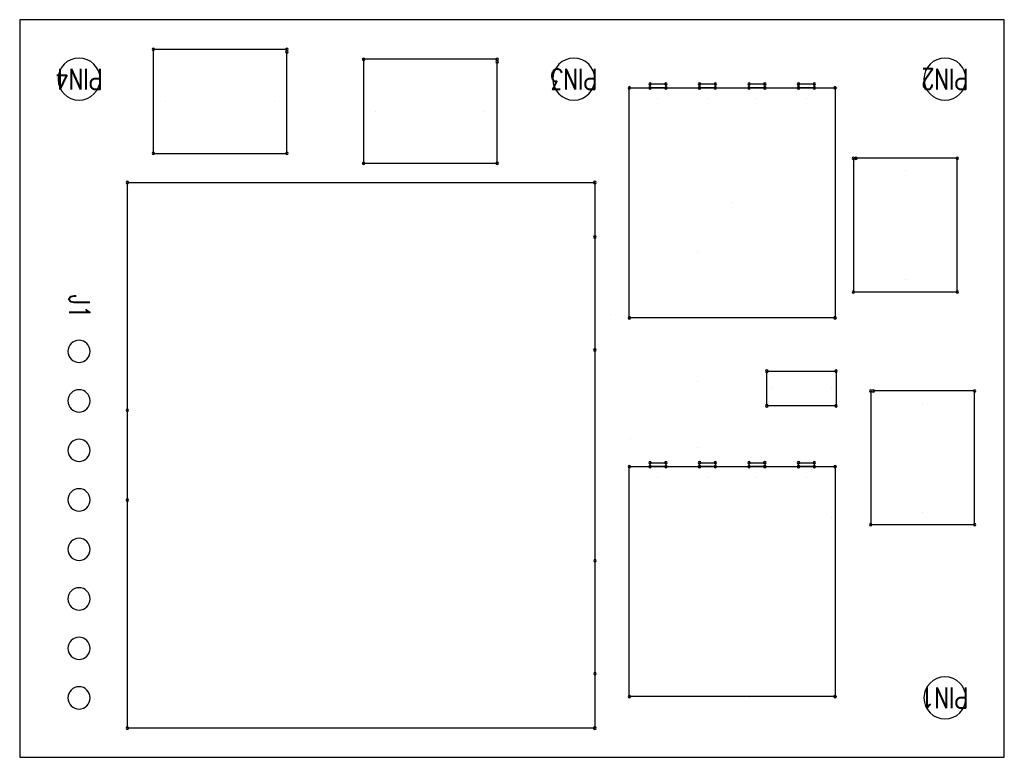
# Model space of a CAD drawing. Header units: inches. Extents: x -5.9 to 3.2, y -9.1 to 3.7.
import ezdxf
from ezdxf.enums import TextEntityAlignment as Align

# ---------------------------------------------------------------- set-up
doc = ezdxf.new("R2010")
doc.units = ezdxf.units.IN
doc.header["$MEASUREMENT"] = 0
doc.styles.add('W0$003', font='simplex', dxfattribs={"width": 0.75})

# ---------------------------------------------------------------- blocks, each defined once
blk = doc.blocks.new('837-')
at = {"color": 1}
for p, q in [((10.235, 13.1915), (9.24, 13.1915)), ((9.24, 13.1915), (9.24, 12.4465)), ((10.235, 12.4465), (10.235, 13.1915)), ((9.65378, 13.16209), (10.12622, 13.16209)), ((9.65378, 12.61091), (9.65378, 13.16209)), ((10.12622, 13.16209), (10.12622, 12.61091)), ((9.3, 13.1315), (9.3, 13.1315)), ((9.3, 13.1315), (9.3, 13.1315)), ((9.411, 13.13014), (9.619, 13.13014)), ((9.411, 12.89786), (9.411, 13.13014)), ((9.4975, 13.1315), (9.4975, 13.1315)), ((9.4975, 13.1315), (9.4975, 13.1315)), ((9.619, 13.13014), (9.619, 12.89786)), ((9.375, 12.9565), (9.27, 12.9565)), ((9.27, 12.9565), (9.27, 12.8215)), ((9.375, 12.8215), (9.375, 12.9565)), ((9.415, 12.949), (9.415, 12.949)), ((9.415, 12.949), (9.415, 12.949)), ((9.3225, 12.944), (9.3225, 12.944)), ((9.3225, 12.944), (9.3225, 12.944)), ((9.44, 12.909), (9.44, 12.909)), ((9.44, 12.909), (9.44, 12.909)), ((9.49, 12.909), (9.49, 12.909)), ((9.49, 12.909), (9.49, 12.909)), ((9.54, 12.909), (9.54, 12.909)), ((9.54, 12.909), (9.54, 12.909)), ((9.59, 12.909), (9.59, 12.909)), ((9.59, 12.909), (9.59, 12.909)), ((9.619, 12.89786), (9.411, 12.89786)), ((9.432, 12.89786), (9.448, 12.89786)), ((9.432, 12.89392), (9.432, 12.89786)), ((9.448, 12.89786), (9.448, 12.89392)), ((9.482, 12.89786), (9.498, 12.89786)), ((9.482, 12.89392), (9.482, 12.89786)), ((9.498, 12.89786), (9.498, 12.89392)), ((9.532, 12.89786), (9.548, 12.89786)), ((9.532, 12.89392), (9.532, 12.89786)), ((9.548, 12.89786), (9.548, 12.89392)), ((9.582, 12.89786), (9.598, 12.89786)), ((9.582, 12.89392), (9.582, 12.89786)), ((9.598, 12.89786), (9.598, 12.89392)), ((9.448, 12.89392), (9.432, 12.89392)), ((9.498, 12.89392), (9.482, 12.89392)), ((9.485, 12.889), (9.485, 12.889)), ((9.485, 12.889), (9.485, 12.889)), ((9.548, 12.89392), (9.532, 12.89392)), ((9.598, 12.89392), (9.582, 12.89392)), ((9.55, 12.879), (9.55, 12.879)), ((9.55, 12.879), (9.55, 12.879)), ((9.6175, 12.869), (9.6175, 12.869)), ((9.6175, 12.869), (9.6175, 12.869)), ((9.41, 12.8015), (9.41, 12.8365)), ((9.41, 12.8365), (9.48, 12.8365)), ((9.48, 12.8365), (9.48, 12.8015)), ((9.3225, 12.834), (9.3225, 12.834)), ((9.3225, 12.834), (9.3225, 12.834)), ((9.27, 12.8215), (9.3725, 12.8215)), ((9.415, 12.819), (9.415, 12.819)), ((9.415, 12.819), (9.415, 12.819)), ((9.415, 12.819), (9.415, 12.819)), ((9.415, 12.819), (9.415, 12.819)), ((9.475, 12.819), (9.475, 12.819)), ((9.475, 12.819), (9.475, 12.819)), ((9.55, 12.8115), (9.55, 12.8115)), ((9.55, 12.8115), (9.55, 12.8115)), ((9.48, 12.8015), (9.41, 12.8015)), ((9.411, 12.74764), (9.619, 12.74764)), ((9.411, 12.51536), (9.411, 12.74764)), ((9.619, 12.74764), (9.619, 12.51536)), ((9.63775, 12.74375), (9.63775, 12.74375)), ((9.63775, 12.74375), (9.63775, 12.74375)), ((9.3925, 12.7215), (9.2875, 12.7215)), ((9.2875, 12.7215), (9.2875, 12.5865)), ((9.3925, 12.5865), (9.3925, 12.7215)), ((9.34, 12.709), (9.34, 12.709)), ((9.34, 12.709), (9.34, 12.709)), ((9.55, 12.6815), (9.55, 12.6815)), ((9.55, 12.6815), (9.55, 12.6815)), ((9.515, 12.6315), (9.515, 12.6315)), ((9.515, 12.6315), (9.515, 12.6315)), ((9.6525, 12.6115), (9.6525, 12.6115)), ((9.6525, 12.6115), (9.6525, 12.6115)), ((10.12622, 12.61091), (9.65378, 12.61091)), ((9.34, 12.599), (9.34, 12.599)), ((9.34, 12.599), (9.34, 12.599)), ((9.8875, 12.5915), (9.7525, 12.5915)), ((9.7525, 12.5915), (9.7525, 12.489)), ((9.8875, 12.4865), (9.8875, 12.5915)), ((9.2875, 12.5865), (9.39, 12.5865)), ((10.1, 12.5815), (9.965, 12.5815)), ((9.965, 12.5815), (9.965, 12.479)), ((10.1, 12.4765), (10.1, 12.5815)), ((9.765, 12.539), (9.765, 12.539)), ((9.765, 12.539), (9.765, 12.539)), ((9.875, 12.539), (9.875, 12.539)), ((9.875, 12.539), (9.875, 12.539)), ((9.9775, 12.529), (9.9775, 12.529)), ((9.9775, 12.529), (9.9775, 12.529)), ((10.0875, 12.529), (10.0875, 12.529)), ((10.0875, 12.529), (10.0875, 12.529)), ((9.44, 12.5265), (9.44, 12.5265)), ((9.44, 12.5265), (9.44, 12.5265)), ((9.49, 12.5265), (9.49, 12.5265)), ((9.49, 12.5265), (9.49, 12.5265)), ((9.54, 12.5265), (9.54, 12.5265)), ((9.54, 12.5265), (9.54, 12.5265)), ((9.59, 12.5265), (9.59, 12.5265)), ((9.59, 12.5265), (9.59, 12.5265)), ((9.619, 12.51536), (9.411, 12.51536)), ((9.432, 12.51536), (9.448, 12.51536)), ((9.432, 12.51142), (9.432, 12.51536)), ((9.448, 12.51142), (9.432, 12.51142)), ((9.448, 12.51536), (9.448, 12.51142)), ((9.482, 12.51536), (9.498, 12.51536)), ((9.482, 12.51142), (9.482, 12.51536)), ((9.498, 12.51142), (9.482, 12.51142)), ((9.498, 12.51536), (9.498, 12.51142)), ((9.532, 12.51536), (9.548, 12.51536)), ((9.532, 12.51142), (9.532, 12.51536)), ((9.548, 12.51142), (9.532, 12.51142)), ((9.548, 12.51536), (9.548, 12.51142)), ((9.582, 12.51536), (9.598, 12.51536)), ((9.582, 12.51142), (9.582, 12.51536)), ((9.598, 12.51142), (9.582, 12.51142)), ((9.598, 12.51536), (9.598, 12.51142)), ((9.3, 12.5065), (9.3, 12.5065)), ((9.3, 12.5065), (9.3, 12.5065)), ((9.675, 12.5065), (9.675, 12.5065)), ((9.675, 12.5065), (9.675, 12.5065)), ((10.175, 12.5065), (10.175, 12.5065)), ((10.175, 12.5065), (10.175, 12.5065)), ((9.7525, 12.4865), (9.8875, 12.4865)), ((9.965, 12.4765), (10.1, 12.4765)), ((9.24, 12.4465), (10.235, 12.4465))]:
    blk.add_line(p, q, dxfattribs=at)
for centre, radius, start, end in [((9.65378, 13.16209), 0.00125, 0, 180), ((9.65378, 13.16209), 0.00125, 180, 0), ((10.12622, 13.16209), 0.00125, 0, 180), ((10.12622, 13.16209), 0.00125, 180, 0), ((9.3, 13.1315), 0.02125, 90, 270), ((9.3, 13.1315), 0.02125, 270, 90), ((10.175, 13.1315), 0.01125, 0, 180), ((9.411, 13.13014), 0.00125, 0, 180), ((9.411, 13.13014), 0.00125, 180, 0), ((9.619, 13.13014), 0.00125, 0, 180), ((9.619, 13.13014), 0.00125, 180, 0), ((10.175, 13.1315), 0.01125, 180, 0), ((9.65361, 13.10692), 0.00125, 0, 180), ((9.65361, 13.10692), 0.00125, 180, 0), ((10.175, 13.0815), 0.01125, 0, 180), ((10.175, 13.0815), 0.01125, 180, 0), ((10.175, 13.0315), 0.01125, 0, 180), ((10.175, 13.0315), 0.01125, 180, 0), ((9.65361, 12.9928), 0.00125, 0, 180), ((9.65361, 12.9928), 0.00125, 180, 0), ((10.175, 12.9815), 0.01125, 0, 180), ((10.175, 12.9815), 0.01125, 180, 0), ((9.27, 12.9565), 0.00125, 90, 270), ((9.27, 12.9565), 0.00125, 270, 90), ((9.375, 12.9565), 0.00125, 90, 270), ((9.375, 12.9565), 0.00125, 270, 90), ((10.175, 12.9315), 0.01125, 0, 180), ((10.12615, 12.93182), 0.00125, 0, 180), ((10.12615, 12.93182), 0.00125, 180, 0), ((10.175, 12.9315), 0.01125, 180, 0), ((9.411, 12.89786), 0.00125, 0, 180), ((9.411, 12.89786), 0.00125, 180, 0), ((9.432, 12.89786), 0.00125, 0, 180), ((9.432, 12.89786), 0.00125, 180, 0), ((9.448, 12.89786), 0.00125, 0, 180), ((9.448, 12.89786), 0.00125, 180, 0), ((9.482, 12.89786), 0.00125, 0, 180), ((9.482, 12.89786), 0.00125, 180, 0), ((9.498, 12.89786), 0.00125, 0, 180), ((9.498, 12.89786), 0.00125, 180, 0), ((9.532, 12.89786), 0.00125, 0, 180), ((9.532, 12.89786), 0.00125, 180, 0), ((9.548, 12.89786), 0.00125, 0, 180), ((9.548, 12.89786), 0.00125, 180, 0), ((9.582, 12.89786), 0.00125, 0, 180), ((9.582, 12.89786), 0.00125, 180, 0), ((9.598, 12.89786), 0.00125, 0, 180), ((9.598, 12.89786), 0.00125, 180, 0), ((9.619, 12.89786), 0.00125, 0, 180), ((9.619, 12.89786), 0.00125, 180, 0), ((9.432, 12.89392), 0.00125, 0, 180), ((9.432, 12.89392), 0.00125, 180, 0), ((9.448, 12.89392), 0.00125, 0, 180), ((9.448, 12.89392), 0.00125, 180, 0), ((9.482, 12.89392), 0.00125, 0, 180), ((9.482, 12.89392), 0.00125, 180, 0), ((9.498, 12.89392), 0.00125, 0, 180), ((9.498, 12.89392), 0.00125, 180, 0), ((9.532, 12.89392), 0.00125, 0, 180), ((9.532, 12.89392), 0.00125, 180, 0), ((9.548, 12.89392), 0.00125, 0, 180), ((9.548, 12.89392), 0.00125, 180, 0), ((9.582, 12.89392), 0.00125, 0, 180), ((9.582, 12.89392), 0.00125, 180, 0), ((9.598, 12.89392), 0.00125, 0, 180), ((9.598, 12.89392), 0.00125, 180, 0), ((10.175, 12.8815), 0.01125, 0, 180), ((10.175, 12.8815), 0.01125, 180, 0), ((9.41, 12.8365), 0.00125, 0, 180), ((9.41, 12.8365), 0.00125, 180, 0), ((9.48, 12.8365), 0.00125, 0, 180), ((9.48, 12.8365), 0.00125, 180, 0), ((10.12615, 12.8411), 0.00125, 0, 180), ((10.12615, 12.8411), 0.00125, 180, 0), ((10.175, 12.8315), 0.01125, 0, 180), ((10.175, 12.8315), 0.01125, 180, 0), ((9.27, 12.8215), 0.00125, 90, 270), ((9.27, 12.8215), 0.00125, 270, 90), ((9.3725, 12.8215), 0.00125, 90, 270), ((9.3725, 12.8215), 0.00125, 270, 90), ((9.375, 12.8215), 0.00125, 90, 270), ((9.375, 12.8215), 0.00125, 270, 90), ((9.41, 12.8015), 0.00125, 0, 180), ((9.41, 12.8015), 0.00125, 180, 0), ((9.48, 12.8015), 0.00125, 0, 180), ((9.48, 12.8015), 0.00125, 180, 0), ((10.175, 12.7815), 0.01125, 0, 180), ((9.65377, 12.7802), 0.00125, 0, 180), ((9.65377, 12.7802), 0.00125, 180, 0), ((10.175, 12.7815), 0.01125, 180, 0), ((9.411, 12.74764), 0.00125, 0, 180), ((9.411, 12.74764), 0.00125, 180, 0), ((9.619, 12.74764), 0.00125, 0, 180), ((9.619, 12.74764), 0.00125, 180, 0), ((9.2875, 12.7215), 0.00125, 90, 270), ((9.2875, 12.7215), 0.00125, 270, 90), ((9.3925, 12.7215), 0.00125, 90, 270), ((9.3925, 12.7215), 0.00125, 270, 90), ((9.65377, 12.666), 0.00125, 0, 180), ((9.65377, 12.666), 0.00125, 180, 0), ((9.65378, 12.61091), 0.00125, 0, 180), ((9.65378, 12.61091), 0.00125, 180, 0), ((10.12622, 12.61091), 0.00125, 0, 180), ((10.12622, 12.61091), 0.00125, 180, 0), ((9.2875, 12.5865), 0.00125, 90, 270), ((9.2875, 12.5865), 0.00125, 270, 90), ((9.39, 12.5865), 0.00125, 90, 270), ((9.39, 12.5865), 0.00125, 270, 90), ((9.3925, 12.5865), 0.00125, 90, 270), ((9.3925, 12.5865), 0.00125, 270, 90), ((9.7525, 12.5915), 0.00125, 0, 180), ((9.7525, 12.5915), 0.00125, 180, 0), ((9.8875, 12.5915), 0.00125, 0, 180), ((9.8875, 12.5915), 0.00125, 180, 0), ((9.965, 12.5815), 0.00125, 0, 180), ((9.965, 12.5815), 0.00125, 180, 0), ((10.1, 12.5815), 0.00125, 0, 180), ((10.1, 12.5815), 0.00125, 180, 0), ((9.3, 12.5065), 0.02125, 90, 270), ((9.3, 12.5065), 0.02125, 270, 90), ((9.675, 12.5065), 0.02125, 90, 270), ((9.675, 12.5065), 0.02125, 270, 90), ((10.175, 12.5065), 0.02125, 90, 270), ((10.175, 12.5065), 0.02125, 270, 90), ((9.411, 12.51536), 0.00125, 0, 180), ((9.411, 12.51536), 0.00125, 180, 0), ((9.432, 12.51536), 0.00125, 0, 180), ((9.432, 12.51536), 0.00125, 180, 0), ((9.432, 12.51142), 0.00125, 0, 180), ((9.432, 12.51142), 0.00125, 180, 0), ((9.448, 12.51536), 0.00125, 0, 180), ((9.448, 12.51536), 0.00125, 180, 0), ((9.448, 12.51142), 0.00125, 0, 180), ((9.448, 12.51142), 0.00125, 180, 0), ((9.482, 12.51536), 0.00125, 0, 180), ((9.482, 12.51536), 0.00125, 180, 0), ((9.482, 12.51142), 0.00125, 0, 180), ((9.482, 12.51142), 0.00125, 180, 0), ((9.498, 12.51536), 0.00125, 0, 180), ((9.498, 12.51536), 0.00125, 180, 0), ((9.498, 12.51142), 0.00125, 0, 180), ((9.498, 12.51142), 0.00125, 180, 0), ((9.532, 12.51536), 0.00125, 0, 180), ((9.532, 12.51536), 0.00125, 180, 0), ((9.532, 12.51142), 0.00125, 0, 180), ((9.532, 12.51142), 0.00125, 180, 0), ((9.548, 12.51536), 0.00125, 0, 180), ((9.548, 12.51536), 0.00125, 180, 0), ((9.548, 12.51142), 0.00125, 0, 180), ((9.548, 12.51142), 0.00125, 180, 0), ((9.582, 12.51536), 0.00125, 0, 180), ((9.582, 12.51536), 0.00125, 180, 0), ((9.582, 12.51142), 0.00125, 0, 180), ((9.582, 12.51142), 0.00125, 180, 0), ((9.598, 12.51536), 0.00125, 0, 180), ((9.598, 12.51536), 0.00125, 180, 0), ((9.598, 12.51142), 0.00125, 0, 180), ((9.598, 12.51142), 0.00125, 180, 0), ((9.619, 12.51536), 0.00125, 0, 180), ((9.619, 12.51536), 0.00125, 180, 0), ((9.7525, 12.489), 0.00125, 0, 180), ((9.7525, 12.489), 0.00125, 180, 0), ((9.7525, 12.4865), 0.00125, 0, 180), ((9.8875, 12.4865), 0.00125, 0, 180), ((9.7525, 12.4865), 0.00125, 180, 0), ((9.8875, 12.4865), 0.00125, 180, 0), ((9.965, 12.479), 0.00125, 0, 180), ((9.965, 12.479), 0.00125, 180, 0), ((9.965, 12.4765), 0.00125, 0, 180), ((10.1, 12.4765), 0.00125, 0, 180), ((9.965, 12.4765), 0.00125, 180, 0), ((10.1, 12.4765), 0.00125, 180, 0)]:
    blk.add_arc(centre, radius, start, end, dxfattribs=at)
at = {"color": 1, "style": 'W0$003', "text_generation_flag": 6, "width": 0.75}
for s, p in [('PIN1', (9.3, 13.1315)), ('PIN2', (9.3, 12.5065)), ('PIN3', (9.675, 12.5065)), ('PIN4', (10.175, 12.5065))]:
    blk.add_text(s, height=0.021, rotation=180, dxfattribs=at).set_placement(p, align=Align.MIDDLE_CENTER)
blk.add_text('J1', height=0.021, rotation=270, dxfattribs=at).set_placement((10.185, 12.724))

msp = doc.modelspace()

# ---------------------------------------------------------------- block references
at = {"rotation": 180}
msp.add_blockref('837-', (4.30815, 4.07833, 0.045), dxfattribs=at)

doc.saveas('drawing.dxf')
